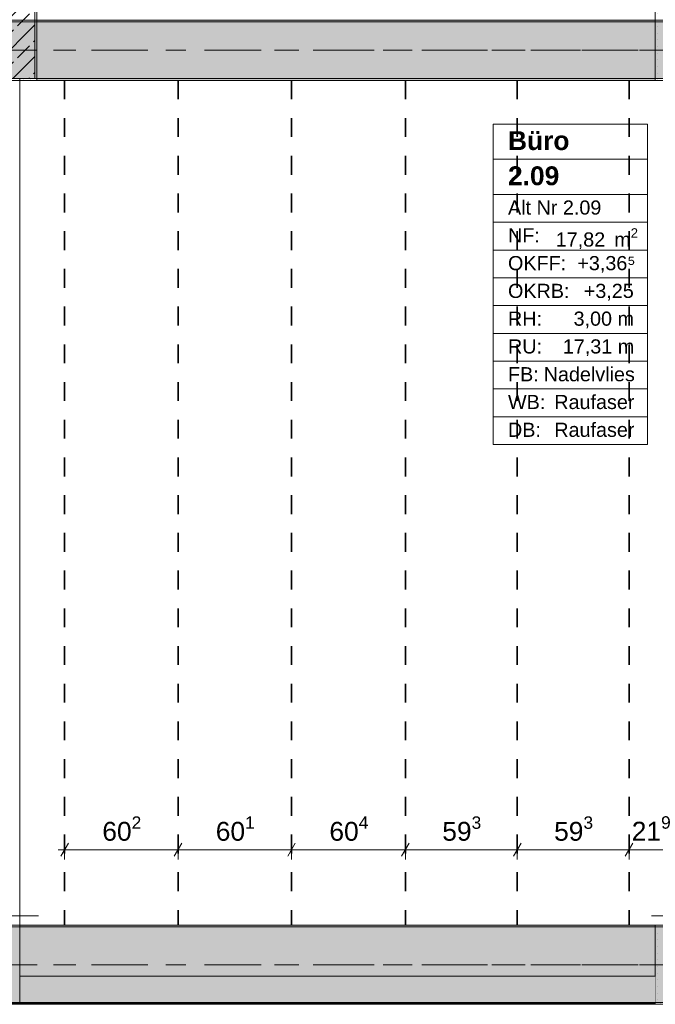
# Model space of a CAD drawing. Header units: metres. Extents: x -3.6 to 84.5, y -11 to 16.8.
# Tile 85 of 137: x 22.2 to 25.6, y 8.1 to 13.3. Entities that reach past the tile are written whole.
import ezdxf

# ---------------------------------------------------------------- set-up
doc = ezdxf.new("R2010")
doc.units = ezdxf.units.M
doc.header["$MEASUREMENT"] = 0
for name, pattern in [('Achse', [0.2, 0.1, -0.05, 0, -0.05]), ('Strichlinie doppelt', [0.546806, 0.264583, -0.105833, 0.070556, -0.105833]), ('Wipeout_Contour', [1, 0, -1])]:
    doc.linetypes.add(name, pattern=pattern)
for name, color, linetype in [('155 - Bemaßung_ Beschriftung.Ausbau - Deckenelemente', 7, 'Continuous'), ('401 - Zone.Raum_ Raumbegrenzung_ Whg.', 7, 'Continuous'), ('451 - Universal.Achsen Raster', 7, 'Continuous'), ('605 - Struktur.Wand Innen', 7, 'Continuous'), ('607 - Struktur.Stütze', 7, 'Continuous'), ('608 - Struktur.Träger', 7, 'Continuous'), ('Abbruch_605 - Struktur.Wand Innen', 7, 'Continuous')]:
    doc.layers.add(name, color=color, linetype=linetype)
doc.styles.add('ERSTELLTER_STIL_1', font='txt')
doc.styles.add('ERSTELLTER_STIL_2', font='txt')
doc.linetypes.add('Abbruch 1', pattern='A,0,[1,2022.0244.A_L5A-PL04.08_iB_Deckenelemente 1.OG1.Shx,S=0.001984,R=0,X=0,Y=0],-0.25,0', length=0.25)
doc.dimstyles.new('ERSTELLTER_STIL__1', dxfattribs={"dimtxt": 0.1, "dimasz": 0.0532, "dimexe": 0.18, "dimexo": 0.0625, "dimgap": 0, "dimtad": 1, "dimtih": 1, "dimtoh": 1, "dimzin": 0, "dimdsep": 46, "dimtxsty": 'ERSTELLTER_STIL_2', "dimblk": 'ARROWHEAD_2', "dimblk1": 'ARROWHEAD_2', "dimblk2": 'ARROWHEAD_2', "dimcen": 0.09, "dimse1": 1, "dimse2": 1, "dimclrd": 7, "dimclre": 7, "dimclrt": 7, "dimazin": 0, "dimtfac": 1, "dimtdec": 4, "dimtmove": 0, "dimatfit": 3, "dimfxl": 1, "dimtolj": 1, "dimtzin": 0, "dimarcsym": 0})
doc.dimstyles.new('ERSTELLTER_STIL__2', dxfattribs={"dimtxt": 0.1, "dimasz": 0.0532, "dimexe": 0.18, "dimexo": 0.0625, "dimgap": 0, "dimtad": 1, "dimtih": 1, "dimtoh": 1, "dimzin": 0, "dimdsep": 46, "dimtxsty": 'ERSTELLTER_STIL_2', "dimblk": 'ARROWHEAD_2', "dimblk1": 'ARROWHEAD_2', "dimblk2": 'ARROWHEAD_2', "dimcen": 0.09, "dimse1": 1, "dimse2": 1, "dimclrd": 7, "dimclre": 7, "dimclrt": 7, "dimazin": 0, "dimtfac": 1, "dimtdec": 4, "dimtmove": 2, "dimatfit": 3, "dimfxl": 1, "dimtolj": 1, "dimtzin": 0, "dimarcsym": 0})
pattern_1 = [(45, (0, 0), (-0.08485281, 0.08485281), []), (45, (-0.04243, 0.04243), (-0.08485281, 0.08485281), [0.09, -0.03])]
pattern_2 = [(45, (0, 0), (-0.01767767, 0.01767767), [0, -0.025])]

# ---------------------------------------------------------------- blocks, each defined once
blk = doc.blocks.new('*D226')
at = {"layer": '155 - Bemaßung_ Beschriftung.Ausbau - Deckenelemente', "color": 7, "linetype": 'Continuous', "lineweight": 5}
for p, q in [((22.4582, 8.945), (22.4178, 8.875)), ((22.438, 8.8575), (22.438, 8.9625)), ((23.0602, 8.945), (23.0198, 8.875)), ((23.04, 8.8575), (23.04, 8.9625)), ((22.4037, 8.91), (22.438, 8.91)), ((22.438, 8.91), (23.04, 8.91))]:
    blk.add_line(p, q, dxfattribs=at)
at = {"layer": '155 - Bemaßung_ Beschriftung.Ausbau - Deckenelemente', "color": 7, "lineweight": 5, "insert": (22.638, 8.9283), "char_height": 0.1, "attachment_point": 7, "style": 'ERSTELLTER_STIL_2'}
blk.add_mtext('\\A1;{\\pql;\\fArial|b0|i0|c0|p38;60\\fArial|b0|i0|c0|p38;\\A1{\\H.66x;\\S2^  ;}}', dxfattribs=at)
blk = doc.blocks.new('ARROWHEAD_2')
at = {"color": 0, "linetype": 'Continuous', "lineweight": 0}
for p, q in [((0, 0), (-1, 0)), ((-0.378, -0.655), (0.378, 0.655))]:
    blk.add_line(p, q, dxfattribs=at)
blk = doc.blocks.new('*D227')
at = {"layer": '155 - Bemaßung_ Beschriftung.Ausbau - Deckenelemente', "color": 7, "linetype": 'Continuous', "lineweight": 5}
for p, q in [((23.0602, 8.945), (23.0198, 8.875)), ((23.04, 8.8575), (23.04, 8.9625)), ((23.6612, 8.945), (23.6208, 8.875)), ((23.641, 8.8575), (23.641, 8.9625)), ((23.04, 8.91), (23.641, 8.91))]:
    blk.add_line(p, q, dxfattribs=at)
at = {"layer": '155 - Bemaßung_ Beschriftung.Ausbau - Deckenelemente', "color": 7, "lineweight": 5, "insert": (23.2395, 8.9283), "char_height": 0.1, "attachment_point": 7, "style": 'ERSTELLTER_STIL_2'}
blk.add_mtext('\\A1;{\\pql;\\fArial|b0|i0|c0|p38;60\\fArial|b0|i0|c0|p38;\\A1{\\H.66x;\\S1^  ;}}', dxfattribs=at)
blk = doc.blocks.new('*D228')
at = {"layer": '155 - Bemaßung_ Beschriftung.Ausbau - Deckenelemente', "color": 7, "linetype": 'Continuous', "lineweight": 5}
for p, q in [((23.6612, 8.945), (23.6208, 8.875)), ((23.641, 8.8575), (23.641, 8.9625)), ((24.2652, 8.945), (24.2248, 8.875)), ((24.245, 8.8575), (24.245, 8.9625)), ((23.641, 8.91), (24.245, 8.91))]:
    blk.add_line(p, q, dxfattribs=at)
at = {"layer": '155 - Bemaßung_ Beschriftung.Ausbau - Deckenelemente', "color": 7, "lineweight": 5, "insert": (23.842, 8.9283), "char_height": 0.1, "attachment_point": 7, "style": 'ERSTELLTER_STIL_2'}
blk.add_mtext('\\A1;{\\pql;\\fArial|b0|i0|c0|p38;60\\fArial|b0|i0|c0|p38;\\A1{\\H.66x;\\S4^  ;}}', dxfattribs=at)
blk = doc.blocks.new('*D229')
at = {"layer": '155 - Bemaßung_ Beschriftung.Ausbau - Deckenelemente', "color": 7, "linetype": 'Continuous', "lineweight": 5}
for p, q in [((24.2652, 8.945), (24.2248, 8.875)), ((24.245, 8.8575), (24.245, 8.9625)), ((24.8582, 8.945), (24.8178, 8.875)), ((24.838, 8.8575), (24.838, 8.9625)), ((24.245, 8.91), (24.838, 8.91))]:
    blk.add_line(p, q, dxfattribs=at)
at = {"layer": '155 - Bemaßung_ Beschriftung.Ausbau - Deckenelemente', "color": 7, "lineweight": 5, "insert": (24.4405, 8.9283), "char_height": 0.1, "attachment_point": 7, "style": 'ERSTELLTER_STIL_2'}
blk.add_mtext('\\A1;{\\pql;\\fArial|b0|i0|c0|p38;59\\fArial|b0|i0|c0|p38;\\A1{\\H.66x;\\S3^  ;}}', dxfattribs=at)
blk = doc.blocks.new('*D230')
at = {"layer": '155 - Bemaßung_ Beschriftung.Ausbau - Deckenelemente', "color": 7, "linetype": 'Continuous', "lineweight": 5}
for p, q in [((24.8582, 8.945), (24.8178, 8.875)), ((24.838, 8.8575), (24.838, 8.9625)), ((25.4512, 8.945), (25.4108, 8.875)), ((25.431, 8.8575), (25.431, 8.9625)), ((24.838, 8.91), (25.431, 8.91))]:
    blk.add_line(p, q, dxfattribs=at)
at = {"layer": '155 - Bemaßung_ Beschriftung.Ausbau - Deckenelemente', "color": 7, "lineweight": 5, "insert": (25.0335, 8.9283), "char_height": 0.1, "attachment_point": 7, "style": 'ERSTELLTER_STIL_2'}
blk.add_mtext('\\A1;{\\pql;\\fArial|b0|i0|c0|p38;59\\fArial|b0|i0|c0|p38;\\A1{\\H.66x;\\S3^  ;}}', dxfattribs=at)
blk = doc.blocks.new('*D231')
at = {"layer": '155 - Bemaßung_ Beschriftung.Ausbau - Deckenelemente', "color": 7, "linetype": 'Continuous', "lineweight": 5}
for p, q in [((25.4512, 8.945), (25.4108, 8.875)), ((25.431, 8.8575), (25.431, 8.9625)), ((25.6298, 8.875), (25.6702, 8.945)), ((25.65, 8.8575), (25.65, 8.9625)), ((25.431, 8.91), (25.65, 8.91)), ((25.65, 8.91), (25.6842, 8.91))]:
    blk.add_line(p, q, dxfattribs=at)
at = {"layer": '155 - Bemaßung_ Beschriftung.Ausbau - Deckenelemente', "color": 7, "lineweight": 5, "insert": (25.4451, 8.9289), "char_height": 0.1, "attachment_point": 7, "style": 'ERSTELLTER_STIL_2'}
blk.add_mtext('\\A1;{\\pql;\\fArial|b0|i0|c0|p38;21\\fArial|b0|i0|c0|p38;\\A1{\\H.66x;\\S9^  ;}}', dxfattribs=at)

msp = doc.modelspace()

# ---------------------------------------------------------------- hatches: boundary and pattern name
at = {"layer": '607 - Struktur.Stütze', "linetype": 'Continuous', "lineweight": 0, "true_color": 0x000000}
h = msp.add_hatch(dxfattribs=at)
h.set_pattern_fill('Beton__Stahlbeton_0001', color=18, style=0, pattern_type=2)
h.set_pattern_definition(pattern_1)
h.paths.add_polyline_path([(21.98, 13), (22.28, 13), (22.28, 13.45), (21.98, 13.45)])
h = msp.add_hatch(dxfattribs=at)
h.set_pattern_fill('Gips_0001', color=18, style=0, pattern_type=2)
h.set_pattern_definition(pattern_2)
h.paths.add_polyline_path([(22.2, 12.99), (22.29, 12.99), (22.29, 13.445), (22.28, 13.445), (22.28, 13), (22.2, 13)])
h = msp.add_hatch(dxfattribs=at)
h.set_pattern_fill('Gips_0001', color=18, style=0, pattern_type=2)
h.set_pattern_definition(pattern_2)
h.paths.add_polyline_path([(25.58, 13.445), (25.57, 13.445), (25.57, 12.99), (25.65, 12.99), (25.65, 13), (25.58, 13)])
h = msp.add_hatch(dxfattribs=at)
h.set_pattern_fill('Gips_0001', color=18, style=0, pattern_type=2)
h.set_pattern_definition(pattern_2)
h.paths.add_polyline_path([(25.57, 8.51), (25.57, 8.09), (25.89, 8.09), (25.89, 8.51), (25.8, 8.51), (25.8, 8.5), (25.88, 8.5), (25.88, 8.1), (25.58, 8.1), (25.58, 8.5), (25.65, 8.5), (25.65, 8.51)])
at = {"layer": '608 - Struktur.Träger', "linetype": 'Continuous', "lineweight": 0, "true_color": 0x000000}
h = msp.add_hatch(dxfattribs=at)
h.set_pattern_fill('Beton__Stahlbeton_0001', color=18, style=0, pattern_type=2)
h.set_pattern_definition(pattern_1)
h.paths.add_polyline_path([(15.09, 13.3), (14.78, 13.3), (14.78, 13), (15.09, 13), (18.37, 13), (18.69, 13), (21.97, 13), (22.29, 13), (25.57, 13), (25.89, 13), (29.17, 13), (29.49, 13), (32.77, 13), (33.09, 13), (36.37, 13), (36.69, 13), (39.97, 13), (40.29, 13), (43.57, 13), (43.89, 13), (47.17, 13), (47.48, 13), (47.48, 13.3), (47.17, 13.3), (43.89, 13.3), (43.57, 13.3), (40.29, 13.3), (39.97, 13.3), (36.69, 13.3), (36.37, 13.3), (33.09, 13.3), (32.77, 13.3), (29.49, 13.3), (29.17, 13.3), (25.89, 13.3), (25.57, 13.3), (22.29, 13.3), (21.97, 13.3), (18.69, 13.3), (18.37, 13.3)])
h = msp.add_hatch(dxfattribs=at)
h.set_pattern_fill('Gips_0001', color=18, style=0, pattern_type=2)
h.set_pattern_definition(pattern_2)
h.paths.add_polyline_path([(22.29, 13.31), (22.29, 13.3), (25.57, 13.3), (25.57, 13.31)])
h = msp.add_hatch(dxfattribs=at)
h.set_pattern_fill('Gips_0001', color=18, style=0, pattern_type=2)
h.set_pattern_definition(pattern_2)
h.paths.add_polyline_path([(22.29, 12.99), (25.57, 12.99), (25.57, 13), (22.29, 13)])
h = msp.add_hatch(dxfattribs=at)
h.set_pattern_fill('Gips_0001', color=18, style=0, pattern_type=2)
h.set_pattern_definition(pattern_2)
h.paths.add_polyline_path([(22.2, 8.5), (25.57, 8.5), (25.57, 8.51), (22.2, 8.51)])

# ---------------------------------------------------------------- linework, layer by layer
at = {"layer": '155 - Bemaßung_ Beschriftung.Ausbau - Deckenelemente', "color": 7, "linetype": 'Achse', "lineweight": 35}
for p, q in [((22.438, 12.99), (22.438, 8.51)), ((23.04, 12.99), (23.04, 8.51)), ((23.641, 12.99), (23.641, 8.51)), ((24.245, 12.99), (24.245, 8.51)), ((24.838, 12.99), (24.838, 8.51)), ((25.431, 12.99), (25.431, 8.51))]:
    msp.add_line(p, q, dxfattribs=at)
at = {"layer": '401 - Zone.Raum_ Raumbegrenzung_ Whg.', "color": 7, "linetype": 'Continuous', "lineweight": 9}
for p, q in [((25.5292, 12.7583), (24.7104, 12.7583)), ((24.7104, 12.7583), (24.7104, 11.0591)), ((24.7104, 12.7583), (25.5292, 12.7583)), ((24.7104, 12.5716), (24.7104, 12.7583)), ((25.5292, 11.0591), (25.5292, 12.7583)), ((25.5292, 12.7583), (25.5292, 12.5716)), ((25.5292, 12.5716), (24.7104, 12.5716)), ((24.7104, 12.5716), (25.5292, 12.5716)), ((24.7104, 12.385), (24.7104, 12.5716)), ((25.5292, 12.5716), (25.5292, 12.385)), ((25.5292, 12.385), (24.7104, 12.385)), ((24.7104, 12.385), (25.5292, 12.385)), ((24.7104, 12.2377), (24.7104, 12.385)), ((25.5292, 12.385), (25.5292, 12.2377)), ((25.5292, 12.2377), (24.7104, 12.2377)), ((24.7104, 12.2377), (25.5292, 12.2377)), ((24.7104, 12.0904), (24.7104, 12.2377)), ((25.5292, 12.2377), (25.5292, 12.0904)), ((25.5292, 12.0904), (24.7104, 12.0904)), ((24.7104, 12.0904), (25.5292, 12.0904)), ((24.7104, 11.9431), (24.7104, 12.0904)), ((25.5292, 12.0904), (25.5292, 11.9431)), ((25.5292, 11.9431), (24.7104, 11.9431)), ((24.7104, 11.9431), (25.5292, 11.9431)), ((24.7104, 11.7958), (24.7104, 11.9431)), ((25.5292, 11.9431), (25.5292, 11.7958)), ((25.5292, 11.7958), (24.7104, 11.7958)), ((24.7104, 11.7958), (25.5292, 11.7958)), ((24.7104, 11.6484), (24.7104, 11.7958)), ((25.5292, 11.7958), (25.5292, 11.6484)), ((25.5292, 11.6484), (24.7104, 11.6484)), ((24.7104, 11.6484), (25.5292, 11.6484)), ((24.7104, 11.5011), (24.7104, 11.6484)), ((25.5292, 11.6484), (25.5292, 11.5011)), ((25.5292, 11.5011), (24.7104, 11.5011)), ((24.7104, 11.5011), (25.5292, 11.5011)), ((24.7104, 11.3538), (24.7104, 11.5011)), ((25.5292, 11.5011), (25.5292, 11.3538)), ((25.5292, 11.3538), (24.7104, 11.3538)), ((24.7104, 11.3538), (25.5292, 11.3538)), ((24.7104, 11.2065), (24.7104, 11.3538)), ((25.5292, 11.3538), (25.5292, 11.2065)), ((25.5292, 11.2065), (24.7104, 11.2065)), ((24.7104, 11.2065), (25.5292, 11.2065)), ((24.7104, 11.0591), (24.7104, 11.2065)), ((25.5292, 11.2065), (25.5292, 11.0591)), ((24.7104, 11.0591), (25.5292, 11.0591)), ((25.5292, 11.0591), (24.7104, 11.0591))]:
    msp.add_line(p, q, dxfattribs=at)
at = {"layer": '451 - Universal.Achsen Raster', "color": 160, "linetype": 'Strichlinie doppelt', "lineweight": 9, "true_color": 0x3232ff}
for p, q in [((64.935, 13.15), (-3.175, 13.15)), ((64.935, 8.3), (-3.175, 8.3))]:
    msp.add_line(p, q, dxfattribs=at)
at = {"layer": '605 - Struktur.Wand Innen', "color": 7, "linetype": 'Continuous', "lineweight": 18, "flags": 128}
msp.add_lwpolyline([(22.2, 8.6), (22.2, 13)], dxfattribs=at)
at = {"layer": '607 - Struktur.Stütze', "color": 7, "linetype": 'Continuous', "lineweight": 13, "flags": 128}
msp.add_lwpolyline([(21.98, 13), (22.28, 13), (22.28, 13.45), (21.98, 13.45)], close=True, dxfattribs=at)
at = {"layer": '607 - Struktur.Stütze', "color": 7, "linetype": 'Continuous', "lineweight": 5, "flags": 128}
for points in [[(22.2, 12.99), (22.29, 12.99), (22.29, 13.445)], [(25.57, 13.445), (25.57, 12.99), (25.65, 12.99)], [(25.65, 8.51), (25.57, 8.51), (25.57, 8.09), (25.89, 8.09), (25.89, 8.51), (25.8, 8.51)]]:
    msp.add_lwpolyline(points, dxfattribs=at)
at = {"layer": '608 - Struktur.Träger', "color": 7, "linetype": 'Continuous', "lineweight": 13}
for p, q in [((14.78, 13.31), (47.48, 13.31)), ((22.29, 13.3), (21.97, 13.3)), ((25.57, 13.3), (22.29, 13.3)), ((25.89, 13.3), (25.57, 13.3)), ((14.78, 12.99), (47.48, 12.99)), ((0.38, 8.51), (61.88, 8.51)), ((22.2, 8.5), (22.05, 8.5)), ((25.57, 8.5), (22.2, 8.5)), ((25.89, 8.5), (25.57, 8.5))]:
    msp.add_line(p, q, dxfattribs=at)
at = {"layer": '608 - Struktur.Träger', "color": 7, "linetype": 'Continuous', "lineweight": 5}
for p, q in [((22.29, 13.31), (22.29, 13.3)), ((25.57, 13.31), (22.29, 13.31)), ((25.57, 13.31), (25.57, 13.3)), ((22.29, 13), (22.29, 12.99)), ((25.57, 12.99), (22.29, 12.99)), ((25.57, 13), (25.57, 12.99)), ((22.2, 8.51), (22.2, 8.5)), ((25.57, 8.51), (22.2, 8.51)), ((25.57, 8.51), (25.57, 8.5))]:
    msp.add_line(p, q, dxfattribs=at)
at = {"layer": '608 - Struktur.Träger', "color": 7, "linetype": 'Achse', "lineweight": 9}
for p, q in [((14.78, 13.15), (47.48, 13.15)), ((0.38, 8.3), (61.88, 8.3))]:
    msp.add_line(p, q, dxfattribs=at)
at = {"layer": '608 - Struktur.Träger', "color": 7, "linetype": 'Continuous', "lineweight": 13, "flags": 128}
msp.add_lwpolyline([(47.48, 13), (47.17, 13), (43.89, 13), (43.57, 13), (40.29, 13), (39.97, 13), (36.69, 13), (36.37, 13), (33.09, 13), (32.77, 13), (29.49, 13), (29.17, 13), (25.89, 13), (25.57, 13), (22.29, 13), (21.97, 13), (18.69, 13), (18.37, 13), (15.09, 13), (14.78, 13)], dxfattribs=at)
at = {"layer": 'Abbruch_605 - Struktur.Wand Innen', "color": 160, "linetype": 'Abbruch 1', "lineweight": 5, "true_color": 0x3232ff}
for p, q in [((21.95, 8.56), (22.3, 8.56)), ((21.95, 8.56), (22.3, 8.56)), ((21.95, 8.56), (22.3, 8.56)), ((25.55, 8.56), (25.9, 8.56)), ((25.55, 8.56), (25.9, 8.56))]:
    msp.add_line(p, q, dxfattribs=at)
at = {"layer": 'Abbruch_605 - Struktur.Wand Innen', "color": 7, "linetype": 'Abbruch 1', "lineweight": 18, "flags": 128}
msp.add_lwpolyline([(22.2, 8.52), (22.2, 8.6)], dxfattribs=at)

# ---------------------------------------------------------------- texts
at = {"layer": '401 - Zone.Raum_ Raumbegrenzung_ Whg.', "color": 7, "lineweight": 9, "attachment_point": 1}
for s, insert, char_height, style in [('\\A1;{\\pqj;\\pt0;\\fArial|b1|i0|c0|p38;}', (25.4507, 12.7435), 0.1, 'ERSTELLTER_STIL_1'), ('\\A1;{\\pqj;\\pt0;\\fArial|b1|i0|c0|p38;Büro}', (24.789, 12.7207), 0.1, 'ERSTELLTER_STIL_1'), ('\\A1;{\\pql;\\pt0;\\fArial|b1|i0|c0|p38;2.09}', (24.789, 12.5341), 0.1, 'ERSTELLTER_STIL_1'), ('\\A1;{\\pqj;\\pt0;\\fArial|b1|i0|c0|p38;}', (25.4507, 12.5569), 0.1, 'ERSTELLTER_STIL_1'), ('\\A1;{\\pqj;\\pt0;\\fArial|b0|i0|c0|p38;Alt Nr 2.09}', (24.789, 12.3532), 0.075, 'ERSTELLTER_STIL_2'), ('\\A1;{\\pqj;\\pt0;\\fArial|b0|i0|c0|p38;}', (25.4507, 12.3703), 0.075, 'ERSTELLTER_STIL_2'), ('\\A1;{\\pqj;\\pt0;\\fArial|b0|i0|c0|p38;NF: }', (24.789, 12.2058), 0.075, 'ERSTELLTER_STIL_2'), ('\\A1;{\\pql;\\pt0,0.05;\\fArial|b0|i0|c0|p38;17,82\\fArial|b0|i0|c0|p38;\\A1{\\H.66x;\\S^  ;}\\fArial|b0|i0|c0|p38; m\\fArial|b0|i0|c0|p38;\\A1{\\H.66x;\\S2^  ;}}', (25.0421, 12.2058), 0.075, 'ERSTELLTER_STIL_2'), ('\\A1;{\\pqj;\\pt0;\\fArial|b0|i0|c0|p38;+3,36⁵}', (25.1565, 12.0585), 0.075, 'ERSTELLTER_STIL_2'), ('\\A1;{\\pqj;\\pt0;\\fArial|b0|i0|c0|p38;OKFF: }', (24.789, 12.0585), 0.075, 'ERSTELLTER_STIL_2'), ('\\A1;{\\pqj;\\pt0;\\fArial|b0|i0|c0|p38;OKRB: }', (24.789, 11.9112), 0.075, 'ERSTELLTER_STIL_2'), ('\\A1;{\\pqj;\\pt0;\\fArial|b0|i0|c0|p38;+3,25}', (25.1908, 11.9112), 0.075, 'ERSTELLTER_STIL_2'), ('\\A1;{\\pqj;\\pt0;\\fArial|b0|i0|c0|p38;RH: }', (24.789, 11.7639), 0.075, 'ERSTELLTER_STIL_2'), ('\\A1;{\\pqj;\\pt0;\\fArial|b0|i0|c0|p38;3,00 m}', (25.1366, 11.7639), 0.075, 'ERSTELLTER_STIL_2'), ('\\A1;{\\pqj;\\pt0;\\fArial|b0|i0|c0|p38;RU: }', (24.789, 11.6166), 0.075, 'ERSTELLTER_STIL_2'), ('\\A1;{\\pqj;\\pt0;\\fArial|b0|i0|c0|p38;17,31 m}', (25.0797, 11.6166), 0.075, 'ERSTELLTER_STIL_2'), ('\\A1;{\\pqj;\\pt0;\\fArial|b0|i0|c0|p38;FB: }', (24.789, 11.4692), 0.075, 'ERSTELLTER_STIL_2'), ('\\A1;{\\pqj;\\pt0;\\fArial|b0|i0|c0|p38;Nadelvlies}', (24.9782, 11.4692), 0.075, 'ERSTELLTER_STIL_2'), ('\\A1;{\\pqj;\\pt0;\\fArial|b0|i0|c0|p38;WB: }', (24.789, 11.3219), 0.075, 'ERSTELLTER_STIL_2'), ('\\A1;{\\pqj;\\pt0;\\fArial|b0|i0|c0|p38;Raufaser}', (25.0344, 11.3219), 0.075, 'ERSTELLTER_STIL_2'), ('\\A1;{\\pqj;\\pt0;\\fArial|b0|i0|c0|p38;Raufaser}', (25.0344, 11.1746), 0.075, 'ERSTELLTER_STIL_2'), ('\\A1;{\\pqj;\\pt0;\\fArial|b0|i0|c0|p38;DB: }', (24.789, 11.1746), 0.075, 'ERSTELLTER_STIL_2')]:
    msp.add_mtext(s, dxfattribs=dict(at, insert=insert, char_height=char_height, style=style))

# ---------------------------------------------------------------- dimensions: what is measured, and where the dimension line sits
at = {"layer": '155 - Bemaßung_ Beschriftung.Ausbau - Deckenelemente', "color": 7, "linetype": 'Continuous', "lineweight": 5}
for base, p1, p2, dimstyle, picture, middle in [((25.65, 8.91), (25.431, 8.51), (25.65, 10.75), 'ERSTELLTER_STIL__2', '*D231', (25.6564, 8.98)), ((23.04, 8.91), (22.438, 8.51), (23.04, 8.51), 'ERSTELLTER_STIL__1', '*D226', (22.8493, 8.98)), ((23.641, 8.91), (23.04, 8.51), (23.641, 8.51), 'ERSTELLTER_STIL__1', '*D227', (23.4508, 8.98)), ((24.245, 8.91), (23.641, 8.51), (24.245, 8.51), 'ERSTELLTER_STIL__1', '*D228', (24.0533, 8.98)), ((24.838, 8.91), (24.245, 8.51), (24.838, 8.51), 'ERSTELLTER_STIL__1', '*D229', (24.6518, 8.98)), ((25.431, 8.91), (24.838, 8.51), (25.431, 8.51), 'ERSTELLTER_STIL__1', '*D230', (25.2448, 8.98))]:
    dim = msp.add_linear_dim(base=base, p1=p1, p2=p2, dimstyle=dimstyle, dxfattribs=at)
    dim.commit()
    dim.dimension.update_dxf_attribs({"geometry": picture, "text_midpoint": middle, "dimtype": 160})

# ---------------------------------------------------------------- next in the draw order: wipeouts: each hides what was drawn before it
at = {"color": 254, "linetype": 'Wipeout_Contour', "lineweight": 0, "ltscale": 100.972393}
msp.add_wipeout([(22.2, 8.095), (25.57, 8.095), (25.57, 8.24), (22.2, 8.24)], dxfattribs=at).dxf.layer = '605 - Struktur.Wand Innen'

# ---------------------------------------------------------------- next in the draw order: linework, layer by layer
at = {"layer": '605 - Struktur.Wand Innen', "color": 7, "linetype": 'Continuous', "lineweight": 13, "flags": 128}
for points in [[(25.57, 8.24), (22.2, 8.24)], [(22.2, 8.24), (22.2, 8.095)], [(22.2, 8.095), (25.57, 8.095)]]:
    msp.add_lwpolyline(points, dxfattribs=at)
at = {"layer": '608 - Struktur.Träger', "color": 7, "linetype": 'Continuous', "lineweight": 5}
msp.add_line((25.57, 8.1), (25.57, 8.09), dxfattribs=at)

# ---------------------------------------------------------------- next in the draw order: wipeouts: each hides what was drawn before it
at = {"color": 254, "linetype": 'Wipeout_Contour', "lineweight": 0, "ltscale": 70.956663}
msp.add_wipeout([(22.05, 8.22), (22.05, 8.095), (22.2, 8.095)], dxfattribs=at).dxf.layer = '605 - Struktur.Wand Innen'

# ---------------------------------------------------------------- next in the draw order: hatches: boundary and pattern name
at = {"layer": '605 - Struktur.Wand Innen', "linetype": 'Continuous', "lineweight": 0, "true_color": 0x000000}
h = msp.add_hatch(dxfattribs=at)
h.set_pattern_fill('MW_Ziegel_0001', color=18, style=0, pattern_type=2)
h.set_pattern_definition([(45, (0, 0), (-0.0636396, 0.0636396), [])])
h.paths.add_polyline_path([(22.05, 8.22), (22.05, 8.095), (22.2, 8.095)])
at = {"layer": '608 - Struktur.Träger', "linetype": 'Continuous', "lineweight": 0, "true_color": 0x000000}
h = msp.add_hatch(dxfattribs=at)
h.set_pattern_fill('Beton__Stahlbeton_0001', color=18, style=0, pattern_type=2)
h.set_pattern_definition(pattern_1)
h.paths.add_polyline_path([(0.69, 8.5), (0.38, 8.5), (0.38, 8.1), (0.69, 8.1), (7.57, 8.1), (7.89, 8.1), (11.17, 8.1), (11.49, 8.1), (14.77, 8.1), (15.09, 8.1), (18.37, 8.1), (18.69, 8.1), (25.57, 8.1), (25.89, 8.1), (29.25, 8.1), (29.39, 8.1), (32.77, 8.1), (33.09, 8.1), (36.47, 8.1), (36.59, 8.1), (39.97, 8.1), (40.29, 8.1), (47.17, 8.1), (47.49, 8.1), (50.77, 8.1), (51.09, 8.1), (54.37, 8.1), (54.69, 8.1), (61.57, 8.1), (61.88, 8.1), (61.88, 8.5), (61.57, 8.5), (58.195, 8.5), (58.05, 8.5), (54.69, 8.5), (54.37, 8.5), (51.09, 8.5), (50.77, 8.5), (47.49, 8.5), (47.17, 8.5), (40.29, 8.5), (39.97, 8.5), (36.59, 8.5), (36.47, 8.5), (33.09, 8.5), (32.77, 8.5), (29.39, 8.5), (29.25, 8.5), (25.89, 8.5), (25.57, 8.5), (22.2, 8.5), (22.05, 8.5), (18.69, 8.5), (18.37, 8.5), (15.09, 8.5), (14.77, 8.5), (11.49, 8.5), (11.17, 8.5), (7.89, 8.5), (7.57, 8.5)])
h = msp.add_hatch(dxfattribs=at)
h.set_pattern_fill('Gips_0001', color=18, style=0, pattern_type=2)
h.set_pattern_definition(pattern_2)
h.paths.add_polyline_path([(18.69, 8.1), (18.69, 8.09), (25.57, 8.09), (25.57, 8.1)])

# ---------------------------------------------------------------- next in the draw order: linework, layer by layer
at = {"layer": '605 - Struktur.Wand Innen', "color": 7, "linetype": 'Continuous', "lineweight": 18, "flags": 128}
for points in [[(22.2, 8.095), (22.2, 8.52)], [(22.2, 8.095), (22.05, 8.095)]]:
    msp.add_lwpolyline(points, dxfattribs=at)
at = {"layer": '608 - Struktur.Träger', "color": 7, "linetype": 'Continuous', "lineweight": 13}
msp.add_line((0.38, 8.09), (61.88, 8.09), dxfattribs=at)
at = {"layer": '608 - Struktur.Träger', "color": 7, "linetype": 'Continuous', "lineweight": 5}
msp.add_line((25.57, 8.09), (18.69, 8.09), dxfattribs=at)
at = {"layer": '608 - Struktur.Träger', "color": 7, "linetype": 'Continuous', "lineweight": 13, "flags": 128}
msp.add_lwpolyline([(54.69, 8.1), (54.37, 8.1), (51.09, 8.1), (50.77, 8.1), (47.49, 8.1), (47.17, 8.1), (40.29, 8.1), (39.97, 8.1), (36.59, 8.1), (36.47, 8.1), (33.09, 8.1), (32.77, 8.1), (29.39, 8.1), (29.25, 8.1), (25.89, 8.1), (25.57, 8.1), (18.69, 8.1), (18.37, 8.1)], dxfattribs=at)

doc.saveas('drawing.dxf')
